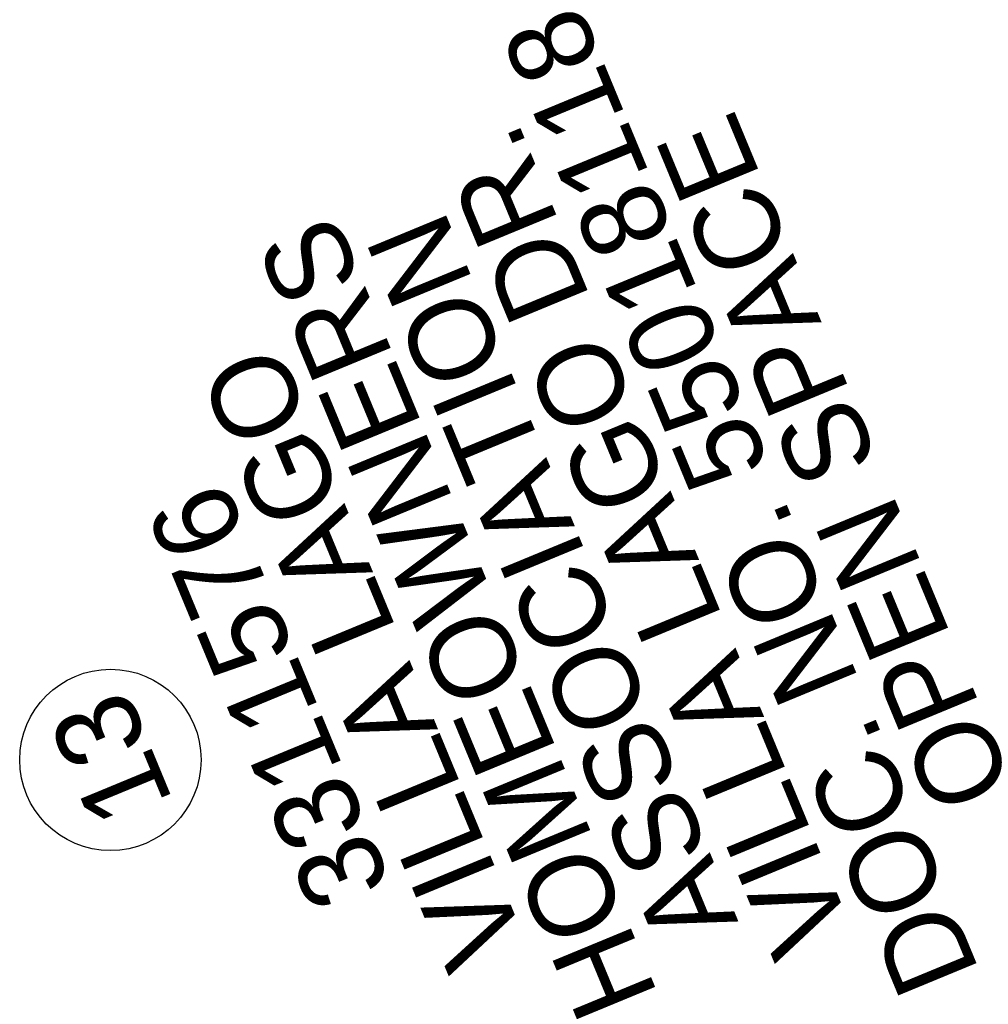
# Model space of a CAD drawing. Header units: feet. Extents: x 2244667 to 2246839, y 594935 to 597097.
# Tile 5 of 14: x 2246596 to 2246628, y 595203 to 595236. Entities that reach past the tile are written whole.
import ezdxf
from ezdxf.enums import TextEntityAlignment as Align

# ---------------------------------------------------------------- set-up
doc = ezdxf.new("R2010")
doc.units = ezdxf.units.FT
doc.header["$MEASUREMENT"] = 0
doc.layers.add('DV_X_Text_02', color=6, linetype='Continuous')
doc.styles.add('Slanted-Normal', font='font31.shx', dxfattribs={"height": 0.14})

msp = doc.modelspace()

# ---------------------------------------------------------------- linework, layer by layer
at = {"layer": 'DV_X_Text_02'}
msp.add_circle((2246599.015, 595211.145), 3, dxfattribs=at)

# ---------------------------------------------------------------- texts
at = {"layer": 'DV_X_Text_02', "style": 'Slanted-Normal'}
for s, p in [('DOC. NO. 55018118', (2246619.839, 595219.661)), ('OPEN SPACE', (2246622.957, 595220.951)), ('VILLA LAGO DR.', (2246616.721, 595218.371)), ('HOMEOWNERS', (2246610.486, 595215.791)), ('ASSOCIATION', (2246613.603, 595217.081)), ('VILLA LAGO', (2246607.368, 595214.501)), ('3311576', (2246604.25, 595213.211)), ('13', (2246599.015, 595211.145))]:
    msp.add_text(s, height=2.8, rotation=112.4783, dxfattribs=at).set_placement(p, align=Align.MIDDLE)

doc.saveas('drawing.dxf')
